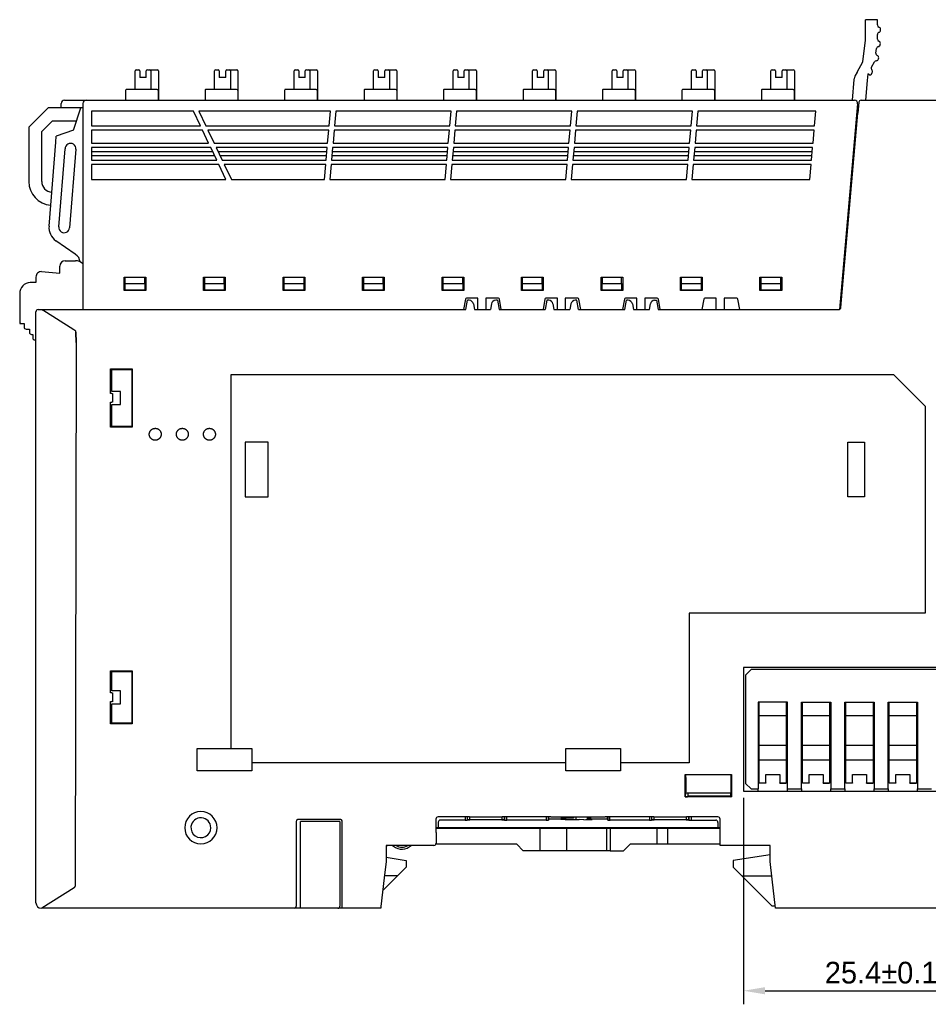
# Model space of a CAD drawing. Header units: millimetres. Extents: x 0 to 427, y 0 to 299.
# Tile 27 of 29: x 295 to 378, y 111 to 202. Entities that reach past the tile are written whole.
import ezdxf

# ---------------------------------------------------------------- set-up
doc = ezdxf.new("R2010")
doc.units = ezdxf.units.MM
doc.header["$LTSCALE"] = 23.1
doc.header["$MEASUREMENT"] = 0
doc.header["$PDSIZE"] = -5
doc.layers.add('IQC尺寸', color=3, linetype='Continuous', lineweight=18)
doc.layers.add('Layer0000', color=7, linetype='Continuous', lineweight=25)
doc.dimstyles.new('+-0.05', dxfattribs={"dimtxt": 2, "dimasz": 2, "dimexe": 1.25, "dimexo": 0.625, "dimtad": 1, "dimdsep": 46, "dimtxsty": 'Standard', "dimcen": 1.5, "dimdle": 4, "dimadec": 0, "dimazin": 0, "dimtol": 1, "dimtp": 0.05, "dimtm": 0.05, "dimtfac": 1, "dimtmove": 0, "dimatfit": 3, "dimfxl": 1, "dimtolj": 1, "dimarcsym": 0})

# ---------------------------------------------------------------- blocks, each defined once
blk = doc.blocks.new('*D31')
at = {"layer": 'Defpoints', "color": 0}
for p in [(361.361, 130.966), (386.761, 130.966), (386.761, 112.564)]:
    blk.add_point(p, dxfattribs=at)
at = {"layer": 'IQC尺寸', "color": 0, "lineweight": -2}
for p, q in [((361.361, 130.341), (361.361, 111.314)), ((386.761, 130.341), (386.761, 111.314)), ((363.361, 112.564), (384.761, 112.564))]:
    blk.add_line(p, q, dxfattribs=at)
at = {"layer": 'IQC尺寸', "color": 0}
for points in [[(363.361, 112.897), (363.361, 112.231), (361.361, 112.564)], [(384.761, 112.231), (384.761, 112.897), (386.761, 112.564)]]:
    blk.add_solid(points, dxfattribs=at)
at = {"layer": 'IQC尺寸', "color": 0, "insert": (374.061, 114.219), "char_height": 2, "attachment_point": 5}
blk.add_mtext('\\A1;25.4%%p0.1', dxfattribs=at)

msp = doc.modelspace()

# ---------------------------------------------------------------- linework, layer by layer
at = {"layer": 'Layer0000', "color": 7, "linetype": 'Continuous', "lineweight": 25}
for p, q in [((372.62, 201.588), (372.62, 202.088)), ((373.276, 202.088), (372.62, 202.088)), ((372.62, 200.188), (372.62, 201.588)), ((373.712, 202.088), (373.276, 202.088)), ((373.712, 201.604), (373.712, 202.088)), ((373.712, 201.604), (373.713, 201.588)), ((373.712, 200.288), (373.712, 200.729)), ((374.012, 201.117), (374.012, 201.217)), ((372.376, 198.203), (372.62, 200.188)), ((373.978, 199.786), (373.989, 199.885)), ((373.583, 199.001), (373.636, 199.436)), ((371.838, 197.237), (372.376, 198.203)), ((373.166, 197.704), (373.435, 198.2)), ((373.821, 198.48), (373.833, 198.58)), ((305.26, 195.666), (305.26, 197.366)), ((305.36, 197.466), (305.59, 197.466)), ((305.69, 197.366), (305.69, 196.766)), ((306.29, 196.766), (306.29, 197.366)), ((306.39, 197.466), (306.615, 197.466)), ((306.615, 197.466), (306.815, 197.466)), ((306.715, 197.366), (306.715, 195.666)), ((306.815, 197.466), (307.315, 197.466)), ((307.415, 197.366), (307.415, 194.666)), ((312.59, 195.666), (312.59, 197.366)), ((312.69, 197.466), (312.92, 197.466)), ((313.02, 197.366), (313.02, 196.766)), ((313.62, 196.766), (313.62, 197.366)), ((313.72, 197.466), (313.945, 197.466)), ((313.945, 197.466), (314.145, 197.466)), ((314.045, 197.366), (314.045, 195.666)), ((314.145, 197.466), (314.645, 197.466)), ((314.745, 197.366), (314.745, 194.666)), ((319.92, 195.666), (319.92, 197.366)), ((320.02, 197.466), (320.25, 197.466)), ((320.35, 197.366), (320.35, 196.766)), ((320.95, 196.766), (320.95, 197.366)), ((321.05, 197.466), (321.275, 197.466)), ((321.275, 197.466), (321.475, 197.466)), ((321.375, 197.366), (321.375, 195.666)), ((321.475, 197.466), (321.975, 197.466)), ((322.075, 197.366), (322.075, 194.666)), ((327.25, 195.666), (327.25, 197.366)), ((327.35, 197.466), (327.58, 197.466)), ((327.68, 197.366), (327.68, 196.766)), ((328.28, 196.766), (328.28, 197.366)), ((328.38, 197.466), (328.605, 197.466)), ((328.605, 197.466), (328.805, 197.466)), ((328.705, 197.366), (328.705, 195.666)), ((328.805, 197.466), (329.305, 197.466)), ((329.405, 197.366), (329.405, 194.666)), ((334.58, 195.666), (334.58, 197.366)), ((334.68, 197.466), (334.91, 197.466)), ((335.01, 197.366), (335.01, 196.766)), ((335.61, 196.766), (335.61, 197.366)), ((335.71, 197.466), (335.935, 197.466)), ((335.935, 197.466), (336.135, 197.466)), ((336.035, 197.366), (336.035, 195.666)), ((336.135, 197.466), (336.635, 197.466)), ((336.735, 197.366), (336.735, 194.666)), ((341.91, 195.666), (341.91, 197.366)), ((342.01, 197.466), (342.24, 197.466)), ((342.34, 197.366), (342.34, 196.766)), ((342.94, 196.766), (342.94, 197.366)), ((343.04, 197.466), (343.265, 197.466)), ((343.265, 197.466), (343.465, 197.466)), ((343.365, 197.366), (343.365, 195.666)), ((343.465, 197.466), (343.965, 197.466)), ((344.065, 197.366), (344.065, 194.666)), ((349.24, 195.666), (349.24, 197.366)), ((349.34, 197.466), (349.57, 197.466)), ((349.67, 197.366), (349.67, 196.766)), ((350.27, 196.766), (350.27, 197.366)), ((350.37, 197.466), (350.595, 197.466)), ((350.595, 197.466), (350.795, 197.466)), ((350.695, 197.366), (350.695, 195.666)), ((350.795, 197.466), (351.295, 197.466)), ((351.395, 197.366), (351.395, 194.666)), ((356.57, 195.666), (356.57, 197.366)), ((356.67, 197.466), (356.9, 197.466)), ((357, 197.366), (357, 196.766)), ((357.6, 196.766), (357.6, 197.366)), ((357.7, 197.466), (357.925, 197.466)), ((357.925, 197.466), (358.125, 197.466)), ((358.025, 197.366), (358.025, 195.666)), ((358.125, 197.466), (358.625, 197.466)), ((358.725, 197.366), (358.725, 194.666)), ((363.9, 195.666), (363.9, 197.366)), ((364, 197.466), (364.23, 197.466)), ((364.33, 197.366), (364.33, 196.766)), ((364.93, 196.766), (364.93, 197.366)), ((365.03, 197.466), (365.255, 197.466)), ((365.255, 197.466), (365.455, 197.466)), ((365.355, 197.366), (365.355, 195.666)), ((365.455, 197.466), (365.955, 197.466)), ((366.055, 197.366), (366.055, 194.666)), ((371.838, 197.237), (371.644, 196.888)), ((372.832, 197.088), (372.779, 196.488)), ((372.964, 197.017), (372.832, 197.088)), ((373.168, 197.077), (373.245, 197.22)), ((306.29, 196.766), (305.69, 196.766)), ((313.62, 196.766), (313.02, 196.766)), ((320.95, 196.766), (320.35, 196.766)), ((328.28, 196.766), (327.68, 196.766)), ((335.61, 196.766), (335.01, 196.766)), ((342.94, 196.766), (342.34, 196.766)), ((350.27, 196.766), (349.67, 196.766)), ((357.6, 196.766), (357, 196.766)), ((364.93, 196.766), (364.33, 196.766)), ((371.417, 194.666), (371.566, 196.588)), ((371.566, 196.588), (371.57, 196.643)), ((372.779, 196.488), (372.618, 194.666)), ((304.383, 195.566), (304.383, 194.666)), ((307.292, 195.666), (304.552, 195.666)), ((307.392, 195.566), (307.392, 194.666)), ((311.713, 195.566), (311.713, 194.666)), ((314.622, 195.666), (311.882, 195.666)), ((314.722, 195.566), (314.722, 194.666)), ((319.043, 195.566), (319.043, 194.666)), ((321.952, 195.666), (319.212, 195.666)), ((322.052, 195.566), (322.052, 194.666)), ((326.373, 195.566), (326.373, 194.666)), ((329.282, 195.666), (326.542, 195.666)), ((329.382, 195.566), (329.382, 194.666)), ((333.703, 195.566), (333.703, 194.666)), ((336.612, 195.666), (333.872, 195.666)), ((336.712, 195.566), (336.712, 194.666)), ((341.033, 195.566), (341.033, 194.666)), ((343.942, 195.666), (341.202, 195.666)), ((344.042, 195.566), (344.042, 194.666)), ((348.363, 195.566), (348.363, 194.666)), ((351.272, 195.666), (348.532, 195.666)), ((351.372, 195.566), (351.372, 194.666)), ((355.693, 195.566), (355.693, 194.666)), ((358.602, 195.666), (355.862, 195.666)), ((358.702, 195.566), (358.702, 194.666)), ((363.023, 195.566), (363.023, 194.666)), ((363.123, 195.664), (363.123, 195.619)), ((365.932, 195.666), (363.192, 195.666)), ((366.032, 195.566), (366.032, 194.666)), ((298.447, 193.974), (298.447, 194.366)), ((298.747, 194.666), (300.74, 194.666)), ((300.447, 194.366), (300.447, 175.366)), ((300.747, 194.666), (371.593, 194.666)), ((371.892, 194.34), (370.233, 175.384)), ((372.006, 194.484), (371.916, 193.458)), ((372.204, 194.666), (390.149, 194.666)), ((297.248, 193.974), (295.448, 192.174)), ((298.447, 193.974), (297.248, 193.974)), ((298.535, 193.974), (298.447, 193.974)), ((300.447, 193.974), (298.535, 193.974)), ((299.567, 191.907), (300.251, 193.974)), ((310.633, 193.666), (301.247, 193.666)), ((301.247, 193.666), (301.247, 192.291)), ((311.287, 192.291), (310.633, 193.666)), ((323.268, 193.666), (311.133, 193.666)), ((311.133, 193.666), (311.787, 192.291)), ((323.148, 192.291), (323.268, 193.666)), ((323.768, 193.666), (323.648, 192.291)), ((334.398, 193.666), (323.768, 193.666)), ((334.278, 192.291), (334.398, 193.666)), ((334.898, 193.666), (334.778, 192.291)), ((345.528, 193.666), (334.898, 193.666)), ((345.408, 192.291), (345.528, 193.666)), ((346.028, 193.666), (345.908, 192.291)), ((356.658, 193.666), (346.028, 193.666)), ((356.538, 192.291), (356.658, 193.666)), ((357.158, 193.666), (357.038, 192.291)), ((368.038, 193.666), (357.158, 193.666)), ((367.918, 192.291), (368.038, 193.666)), ((370.349, 175.547), (371.916, 193.458)), ((296.648, 191.774), (297.648, 192.774)), ((297.648, 192.774), (299.854, 192.774)), ((295.448, 192.174), (295.448, 187.174)), ((296.648, 187.174), (296.648, 191.774)), ((299.567, 191.907), (297.984, 191.341)), ((301.247, 192.291), (311.287, 192.291)), ((301.247, 191.891), (301.247, 190.716)), ((311.478, 191.891), (301.247, 191.891)), ((312.037, 190.716), (311.478, 191.891)), ((311.787, 192.291), (323.148, 192.291)), ((311.978, 191.891), (312.537, 190.716)), ((323.113, 191.891), (311.978, 191.891)), ((323.01, 190.716), (323.113, 191.891)), ((323.613, 191.891), (323.51, 190.716)), ((334.243, 191.891), (323.613, 191.891)), ((323.648, 192.291), (334.278, 192.291)), ((334.14, 190.716), (334.243, 191.891)), ((334.743, 191.891), (334.64, 190.716)), ((345.373, 191.891), (334.743, 191.891)), ((334.778, 192.291), (345.408, 192.291)), ((345.27, 190.716), (345.373, 191.891)), ((345.873, 191.891), (345.77, 190.716)), ((356.503, 191.891), (345.873, 191.891)), ((345.908, 192.291), (356.538, 192.291)), ((356.4, 190.716), (356.503, 191.891)), ((357.003, 191.891), (356.9, 190.716)), ((367.883, 191.891), (357.003, 191.891)), ((357.038, 192.291), (367.918, 192.291)), ((367.78, 190.716), (367.883, 191.891)), ((297.317, 183.062), (297.94, 190.794)), ((297.94, 190.794), (297.984, 191.341)), ((301.247, 190.716), (312.037, 190.716)), ((312.537, 190.716), (323.01, 190.716)), ((323.51, 190.716), (334.14, 190.716)), ((334.64, 190.716), (345.27, 190.716)), ((345.77, 190.716), (356.4, 190.716)), ((356.9, 190.716), (367.78, 190.716)), ((298.214, 182.99), (298.795, 190.183)), ((299.793, 190.143), (299.21, 182.909)), ((301.247, 190.316), (301.247, 189.141)), ((312.228, 190.316), (301.247, 190.316)), ((312.42, 189.912), (301.247, 189.912)), ((312.787, 189.141), (312.228, 190.316)), ((312.728, 190.316), (313.287, 189.141)), ((322.975, 190.316), (312.728, 190.316)), ((322.94, 189.912), (312.92, 189.912)), ((322.872, 189.141), (322.975, 190.316)), ((323.475, 190.316), (323.372, 189.141)), ((334.07, 189.912), (323.44, 189.912)), ((334.105, 190.316), (323.475, 190.316)), ((334.002, 189.141), (334.105, 190.316)), ((334.605, 190.316), (334.502, 189.141)), ((345.2, 189.912), (334.57, 189.912)), ((345.235, 190.316), (334.605, 190.316)), ((345.132, 189.141), (345.235, 190.316)), ((345.735, 190.316), (345.632, 189.141)), ((356.33, 189.912), (345.7, 189.912)), ((356.365, 190.316), (345.735, 190.316)), ((356.262, 189.141), (356.365, 190.316)), ((356.865, 190.316), (356.762, 189.141)), ((367.71, 189.912), (356.83, 189.912)), ((367.745, 190.316), (356.865, 190.316)), ((367.642, 189.141), (367.745, 190.316)), ((301.247, 189.566), (312.585, 189.566)), ((301.247, 189.141), (312.787, 189.141)), ((313.085, 189.566), (322.91, 189.566)), ((313.287, 189.141), (322.872, 189.141)), ((323.372, 189.141), (334.002, 189.141)), ((323.41, 189.566), (334.04, 189.566)), ((334.502, 189.141), (345.132, 189.141)), ((334.54, 189.566), (345.17, 189.566)), ((345.632, 189.141), (356.262, 189.141)), ((345.67, 189.566), (356.3, 189.566)), ((356.762, 189.141), (367.642, 189.141)), ((356.8, 189.566), (367.68, 189.566)), ((301.247, 188.741), (301.247, 187.366)), ((312.978, 188.741), (301.247, 188.741)), ((313.633, 187.366), (312.978, 188.741)), ((313.478, 188.741), (314.133, 187.366)), ((322.837, 188.741), (313.478, 188.741)), ((322.717, 187.366), (322.837, 188.741)), ((323.337, 188.741), (323.217, 187.366)), ((333.967, 188.741), (323.337, 188.741)), ((333.847, 187.366), (333.967, 188.741)), ((334.467, 188.741), (334.347, 187.366)), ((345.097, 188.741), (334.467, 188.741)), ((344.977, 187.366), (345.097, 188.741)), ((345.597, 188.741), (345.477, 187.366)), ((356.227, 188.741), (345.597, 188.741)), ((356.107, 187.366), (356.227, 188.741)), ((356.727, 188.741), (356.607, 187.366)), ((367.607, 188.741), (356.727, 188.741)), ((367.487, 187.366), (367.607, 188.741)), ((301.247, 187.366), (313.633, 187.366)), ((314.133, 187.366), (322.717, 187.366)), ((323.217, 187.366), (333.847, 187.366)), ((334.347, 187.366), (344.977, 187.366)), ((345.477, 187.366), (356.107, 187.366)), ((356.607, 187.366), (367.487, 187.366)), ((299.743, 180.466), (297.955, 181.71)), ((298.811, 179.866), (299.749, 179.866)), ((299.77, 180.447), (299.743, 180.466)), ((296.611, 178.866), (298.311, 178.717)), ((298.311, 178.717), (298.311, 179.366)), ((296.111, 178.366), (296.111, 177.866)), ((304.247, 177.116), (304.247, 178.366)), ((304.247, 178.366), (306.247, 178.366)), ((304.347, 177.766), (304.347, 178.366)), ((306.147, 177.766), (306.147, 178.366)), ((306.247, 178.366), (306.247, 177.116)), ((311.577, 177.116), (311.577, 178.366)), ((311.577, 178.366), (313.577, 178.366)), ((311.677, 177.766), (311.677, 178.366)), ((313.477, 177.766), (313.477, 178.366)), ((313.577, 178.366), (313.577, 177.116)), ((318.907, 177.116), (318.907, 178.366)), ((318.907, 178.366), (320.907, 178.366)), ((319.007, 177.766), (319.007, 178.366)), ((320.807, 178.366), (320.807, 177.766)), ((320.907, 178.366), (320.907, 177.116)), ((326.237, 177.116), (326.237, 178.366)), ((326.237, 178.366), (328.237, 178.366)), ((326.337, 177.766), (326.337, 178.366)), ((328.137, 177.766), (328.137, 178.366)), ((328.237, 178.366), (328.237, 177.116)), ((333.567, 177.116), (333.567, 178.366)), ((333.567, 178.366), (335.567, 178.366)), ((333.667, 177.766), (333.667, 178.366)), ((335.467, 177.766), (335.467, 178.366)), ((335.567, 178.366), (335.567, 177.116)), ((340.897, 177.116), (340.897, 178.366)), ((340.897, 178.366), (342.897, 178.366)), ((340.997, 177.766), (340.997, 178.366)), ((342.797, 177.766), (342.797, 178.366)), ((342.897, 178.366), (342.897, 177.116)), ((348.227, 177.116), (348.227, 178.366)), ((348.227, 178.366), (350.227, 178.366)), ((348.327, 178.366), (348.327, 177.766)), ((350.127, 177.766), (350.127, 178.366)), ((350.227, 178.366), (350.227, 177.116)), ((355.557, 177.116), (355.557, 178.366)), ((355.557, 178.366), (357.557, 178.366)), ((355.657, 177.766), (355.657, 178.366)), ((357.457, 178.366), (357.457, 177.766)), ((357.557, 178.366), (357.557, 177.116)), ((362.887, 177.116), (362.887, 178.366)), ((362.887, 178.366), (364.887, 178.366)), ((362.987, 177.766), (362.987, 178.366)), ((364.787, 178.366), (364.787, 177.766)), ((364.887, 178.366), (364.887, 177.116)), ((296.111, 177.866), (295.576, 177.847)), ((306.247, 177.116), (304.247, 177.116)), ((304.347, 177.166), (304.347, 177.766)), ((304.347, 177.766), (306.147, 177.766)), ((306.147, 177.166), (304.347, 177.166)), ((306.147, 177.766), (306.147, 177.166)), ((313.577, 177.116), (311.577, 177.116)), ((311.677, 177.166), (311.677, 177.766)), ((311.677, 177.766), (313.477, 177.766)), ((313.477, 177.166), (311.677, 177.166)), ((313.477, 177.766), (313.477, 177.166)), ((320.907, 177.116), (318.907, 177.116)), ((319.007, 177.166), (319.007, 177.766)), ((319.007, 177.766), (320.807, 177.766)), ((320.807, 177.166), (319.007, 177.166)), ((320.807, 177.766), (320.807, 177.166)), ((328.237, 177.116), (326.237, 177.116)), ((326.337, 177.166), (326.337, 177.766)), ((326.337, 177.766), (328.137, 177.766)), ((328.137, 177.166), (326.337, 177.166)), ((328.137, 177.766), (328.137, 177.166)), ((335.567, 177.116), (333.567, 177.116)), ((333.667, 177.166), (333.667, 177.766)), ((333.667, 177.766), (335.467, 177.766)), ((335.467, 177.166), (333.667, 177.166)), ((335.467, 177.766), (335.467, 177.166)), ((342.897, 177.116), (340.897, 177.116)), ((340.997, 177.166), (340.997, 177.766)), ((340.997, 177.766), (342.797, 177.766)), ((342.797, 177.166), (340.997, 177.166)), ((342.797, 177.766), (342.797, 177.166)), ((350.227, 177.116), (348.227, 177.116)), ((348.327, 177.766), (350.127, 177.766)), ((348.327, 177.166), (348.327, 177.766)), ((350.127, 177.166), (348.327, 177.166)), ((350.127, 177.766), (350.127, 177.166)), ((357.557, 177.116), (355.557, 177.116)), ((355.657, 177.166), (355.657, 177.766)), ((355.657, 177.766), (357.457, 177.766)), ((357.457, 177.166), (355.657, 177.166)), ((357.457, 177.766), (357.457, 177.166)), ((364.887, 177.116), (362.887, 177.116)), ((362.987, 177.166), (362.987, 177.766)), ((362.987, 177.766), (364.787, 177.766)), ((364.787, 177.166), (362.987, 177.166)), ((364.787, 177.766), (364.787, 177.166)), ((294.611, 176.847), (294.611, 174.266)), ((335.72, 176.334), (335.548, 175.366)), ((335.754, 175.366), (335.905, 176.216)), ((336.867, 176.416), (335.819, 176.416)), ((336.068, 176.216), (335.905, 176.216)), ((336.867, 175.366), (336.867, 176.416)), ((337.597, 176.416), (337.597, 175.366)), ((338.756, 176.416), (337.597, 176.416)), ((338.675, 176.216), (338.512, 176.216)), ((338.675, 176.216), (338.826, 175.366)), ((339.026, 175.366), (338.854, 176.334)), ((343.05, 176.334), (342.878, 175.366)), ((343.235, 176.216), (343.084, 175.366)), ((344.197, 176.416), (343.149, 176.416)), ((343.398, 176.216), (343.235, 176.216)), ((344.197, 175.366), (344.197, 176.416)), ((344.927, 176.416), (344.927, 175.366)), ((346.086, 176.416), (344.927, 176.416)), ((346.005, 176.216), (345.842, 176.216)), ((346.156, 175.366), (346.005, 176.216)), ((346.356, 175.366), (346.184, 176.334)), ((350.38, 176.334), (350.208, 175.366)), ((350.414, 175.366), (350.565, 176.216)), ((351.527, 176.416), (350.479, 176.416)), ((350.728, 176.216), (350.565, 176.216)), ((351.527, 175.366), (351.527, 176.416)), ((352.257, 176.416), (352.257, 175.366)), ((353.416, 176.416), (352.257, 176.416)), ((353.172, 176.216), (353.335, 176.216)), ((353.335, 176.216), (353.486, 175.366)), ((353.686, 175.366), (353.514, 176.334)), ((357.71, 176.334), (357.538, 175.366)), ((358.857, 176.416), (357.809, 176.416)), ((358.857, 175.366), (358.857, 176.416)), ((359.587, 176.416), (359.587, 175.366)), ((360.746, 176.416), (359.587, 176.416)), ((361.016, 175.366), (360.844, 176.334)), ((296.311, 175.366), (296.611, 175.366)), ((296.611, 175.366), (296.661, 175.366)), ((296.661, 175.366), (335.754, 175.366)), ((296.661, 175.366), (296.745, 175.312)), ((299.59, 173.506), (296.745, 175.312)), ((336.462, 175.886), (336.555, 175.366)), ((336.555, 175.366), (338.026, 175.366)), ((338.118, 175.886), (338.026, 175.366)), ((338.826, 175.366), (343.084, 175.366)), ((343.792, 175.886), (343.885, 175.366)), ((343.885, 175.366), (345.356, 175.366)), ((345.448, 175.886), (345.356, 175.366)), ((346.156, 175.366), (350.414, 175.366)), ((351.122, 175.886), (351.215, 175.366)), ((351.215, 175.366), (352.686, 175.366)), ((352.686, 175.366), (352.778, 175.886)), ((353.486, 175.366), (370.151, 175.366)), ((296.111, 120.666), (296.111, 175.166)), ((294.611, 174.266), (294.611, 174.065)), ((294.611, 174.065), (294.811, 174.065)), ((294.811, 174.066), (295.011, 174.066)), ((295.011, 174.066), (295.011, 173.766)), ((295.211, 173.566), (295.511, 173.566)), ((295.511, 173.566), (295.511, 173.266)), ((299.793, 173.377), (299.59, 173.506)), ((295.711, 173.066), (295.811, 173.066)), ((295.811, 173.066), (295.811, 172.766)), ((296.011, 172.566), (296.111, 172.566)), ((299.794, 173.286), (299.793, 173.377)), ((299.793, 173.286), (299.794, 173.27)), ((299.794, 173.27), (299.811, 172.327)), ((299.811, 172.327), (299.794, 173.27)), ((299.811, 172.327), (299.724, 122.22)), ((302.977, 169.897), (304.995, 169.897)), ((302.977, 167.616), (302.977, 169.897)), ((303.111, 167.815), (303.111, 169.809)), ((304.983, 169.809), (303.111, 169.809)), ((304.995, 169.897), (304.983, 169.809)), ((304.983, 164.622), (304.983, 169.809)), ((304.995, 169.897), (304.995, 164.534)), ((314.111, 134.883), (314.111, 169.366)), ((314.111, 169.366), (375.211, 169.366)), ((375.211, 169.366), (378.111, 166.466)), ((303.111, 167.616), (302.977, 167.616)), ((303.911, 167.815), (303.111, 167.815)), ((303.111, 167.616), (303.162, 167.615)), ((303.162, 167.615), (303.162, 166.815)), ((303.911, 166.615), (303.911, 167.815)), ((302.977, 164.534), (302.977, 166.816)), ((302.977, 166.816), (303.111, 166.816)), ((303.162, 166.815), (303.111, 166.816)), ((303.111, 164.622), (303.111, 166.615)), ((303.111, 166.615), (303.911, 166.615)), ((378.111, 166.466), (378.111, 147.366)), ((304.995, 164.534), (302.977, 164.534)), ((303.111, 164.622), (304.983, 164.622)), ((304.983, 164.622), (304.995, 164.534)), ((317.529, 163.134), (315.393, 163.134)), ((315.393, 163.134), (315.393, 158.097)), ((317.529, 158.097), (317.529, 163.134)), ((370.974, 158.097), (370.974, 163.134)), ((370.974, 163.134), (372.511, 163.134)), ((372.511, 163.134), (372.511, 158.097)), ((315.393, 158.097), (317.529, 158.097)), ((372.511, 158.097), (370.974, 158.097)), ((378.111, 147.366), (356.361, 147.366)), ((356.361, 147.366), (356.361, 133.566)), ((302.977, 142.047), (304.995, 142.047)), ((302.977, 140.016), (302.977, 142.047)), ((304.983, 141.959), (303.05, 141.959)), ((303.111, 140.215), (303.111, 141.815)), ((304.983, 141.959), (304.995, 142.047)), ((304.983, 137.272), (304.983, 141.959)), ((304.995, 142.047), (304.995, 137.184)), ((386.761, 142.366), (361.361, 142.366)), ((361.361, 142.366), (361.361, 130.966)), ((362.061, 142.166), (361.561, 141.666)), ((361.561, 141.666), (361.561, 131.666)), ((386.061, 142.166), (362.061, 142.166)), ((303.111, 140.016), (302.977, 140.016)), ((303.911, 140.215), (303.111, 140.215)), ((303.111, 140.016), (303.162, 140.015)), ((303.162, 140.015), (303.162, 139.215)), ((303.911, 139.015), (303.911, 140.215)), ((302.977, 137.184), (302.977, 139.216)), ((302.977, 139.216), (303.111, 139.216)), ((303.162, 139.215), (303.111, 139.216)), ((303.111, 137.272), (303.111, 139.015)), ((303.111, 139.015), (303.911, 139.015)), ((362.711, 139.166), (362.711, 131.166)), ((365.411, 139.166), (362.711, 139.166)), ((362.811, 137.924), (362.811, 139.166)), ((365.311, 139.166), (365.311, 137.924)), ((365.411, 131.166), (365.411, 139.166)), ((366.711, 131.166), (366.711, 139.166)), ((366.711, 139.166), (369.411, 139.166)), ((366.811, 137.924), (366.811, 139.166)), ((369.311, 139.166), (369.311, 137.924)), ((369.411, 139.166), (369.411, 131.166)), ((370.711, 131.166), (370.711, 139.166)), ((370.711, 139.166), (373.411, 139.166)), ((370.811, 137.924), (370.811, 139.166)), ((373.311, 139.166), (373.311, 137.924)), ((373.411, 139.166), (373.411, 131.166)), ((374.711, 131.166), (374.711, 139.166)), ((374.711, 139.166), (377.411, 139.166)), ((374.811, 137.924), (374.811, 139.166)), ((377.311, 139.166), (377.311, 137.924)), ((377.411, 139.166), (377.411, 131.166)), ((304.995, 137.184), (302.977, 137.184)), ((303.111, 137.272), (304.983, 137.272)), ((304.995, 137.184), (304.983, 137.272)), ((362.711, 137.165), (362.811, 137.165)), ((362.811, 137.15), (362.711, 137.15)), ((362.811, 135.218), (362.811, 137.924)), ((365.311, 137.924), (362.811, 137.924)), ((365.311, 137.924), (365.311, 135.218)), ((365.411, 137.165), (365.311, 137.165)), ((365.311, 137.15), (365.411, 137.15)), ((366.711, 137.165), (366.811, 137.165)), ((366.811, 137.15), (366.711, 137.15)), ((366.811, 135.218), (366.811, 137.924)), ((369.311, 137.924), (366.811, 137.924)), ((369.311, 137.924), (369.311, 135.218)), ((369.411, 137.165), (369.311, 137.165)), ((369.311, 137.15), (369.411, 137.15)), ((370.711, 137.165), (370.811, 137.165)), ((370.811, 137.15), (370.711, 137.15)), ((370.811, 135.218), (370.811, 137.924)), ((373.311, 137.924), (370.811, 137.924)), ((373.311, 137.924), (373.311, 135.218)), ((373.411, 137.165), (373.311, 137.165)), ((373.311, 137.15), (373.411, 137.15)), ((374.711, 137.165), (374.811, 137.165)), ((374.811, 137.15), (374.711, 137.15)), ((374.811, 135.218), (374.811, 137.924)), ((377.311, 137.924), (374.811, 137.924)), ((377.311, 137.924), (377.311, 135.218)), ((377.411, 137.165), (377.311, 137.165)), ((377.311, 137.15), (377.411, 137.15)), ((310.994, 132.849), (310.994, 134.883)), ((310.994, 134.883), (314.076, 134.883)), ((314.076, 134.883), (314.111, 134.883)), ((314.111, 134.883), (316.028, 134.883)), ((316.028, 134.883), (316.028, 133.566)), ((344.993, 133.566), (344.993, 134.884)), ((344.993, 134.884), (350.029, 134.884)), ((350.029, 134.884), (350.029, 133.566)), ((362.811, 134.65), (362.811, 135.218)), ((362.811, 135.218), (365.311, 135.218)), ((362.811, 133.861), (362.811, 134.65)), ((365.311, 135.218), (365.311, 133.861)), ((366.811, 134.65), (366.811, 135.218)), ((366.811, 135.218), (369.311, 135.218)), ((366.811, 133.861), (366.811, 134.65)), ((369.311, 135.218), (369.311, 133.861)), ((370.811, 134.65), (370.811, 135.218)), ((370.811, 135.218), (373.311, 135.218)), ((370.811, 133.861), (370.811, 134.65)), ((373.311, 135.218), (373.311, 133.861)), ((374.811, 134.65), (374.811, 135.218)), ((374.811, 135.218), (377.311, 135.218)), ((374.811, 133.861), (374.811, 134.65)), ((377.311, 135.218), (377.311, 133.861)), ((344.993, 133.566), (316.028, 133.566)), ((316.028, 133.566), (316.028, 133.53)), ((316.028, 133.53), (316.028, 132.849)), ((344.993, 133.53), (344.993, 133.566)), ((344.993, 132.847), (344.993, 133.53)), ((350.029, 133.566), (350.029, 133.53)), ((356.361, 133.566), (350.029, 133.566)), ((350.029, 133.53), (350.029, 132.847)), ((362.811, 133.465), (362.711, 133.465)), ((362.811, 131.744), (362.811, 133.861)), ((362.811, 133.861), (365.311, 133.861)), ((365.311, 133.861), (365.311, 131.744)), ((365.311, 133.465), (365.411, 133.465)), ((366.811, 133.465), (366.711, 133.465)), ((366.811, 131.744), (366.811, 133.861)), ((366.811, 133.861), (369.311, 133.861)), ((369.311, 133.861), (369.311, 131.744)), ((369.311, 133.465), (369.411, 133.465)), ((370.811, 133.465), (370.711, 133.465)), ((370.811, 131.744), (370.811, 133.861)), ((370.811, 133.861), (373.311, 133.861)), ((373.311, 133.861), (373.311, 131.744)), ((373.311, 133.465), (373.411, 133.465)), ((374.811, 133.465), (374.711, 133.465)), ((374.811, 131.744), (374.811, 133.861)), ((374.811, 133.861), (377.311, 133.861)), ((377.311, 133.861), (377.311, 131.744)), ((377.311, 133.465), (377.411, 133.465)), ((316.028, 132.849), (310.994, 132.849)), ((350.029, 132.847), (344.993, 132.847)), ((362.811, 133.165), (362.711, 133.165)), ((362.811, 132.989), (362.711, 132.989)), ((365.311, 132.989), (365.411, 132.989)), ((366.811, 132.989), (366.711, 132.989)), ((369.311, 132.989), (369.411, 132.989)), ((370.811, 132.989), (370.711, 132.989)), ((373.311, 132.989), (373.411, 132.989)), ((374.811, 132.989), (374.711, 132.989)), ((377.311, 132.989), (377.411, 132.989)), ((355.977, 130.431), (355.977, 132.5)), ((355.977, 132.5), (360.26, 132.5)), ((355.998, 132.479), (355.977, 132.5)), ((360.239, 132.479), (355.998, 132.479)), ((355.998, 132.479), (355.998, 132.453)), ((355.998, 132.453), (356.049, 132.422)), ((356.051, 132.222), (356.051, 130.901)), ((360.239, 132.479), (360.26, 132.5)), ((360.239, 130.481), (360.239, 132.479)), ((360.26, 132.5), (360.26, 130.431)), ((361.561, 131.666), (362.061, 131.166)), ((362.711, 132.289), (362.811, 132.289)), ((362.811, 131.689), (362.811, 131.744)), ((362.811, 131.744), (363.411, 131.744)), ((363.411, 131.689), (362.811, 131.689)), ((363.411, 131.744), (363.411, 132.502)), ((363.411, 132.502), (364.711, 132.502)), ((363.411, 131.744), (363.411, 131.689)), ((364.711, 132.502), (364.711, 131.744)), ((364.711, 131.744), (365.311, 131.744)), ((364.711, 131.689), (364.711, 131.744)), ((364.711, 131.689), (365.311, 131.689)), ((365.411, 132.289), (365.311, 132.289)), ((365.411, 132.165), (365.311, 132.165)), ((365.311, 131.744), (365.311, 131.689)), ((366.711, 132.289), (366.811, 132.289)), ((366.811, 132.165), (366.711, 132.165)), ((366.811, 131.689), (366.811, 131.744)), ((366.811, 131.744), (367.411, 131.744)), ((367.411, 131.689), (366.811, 131.689)), ((367.411, 131.744), (367.411, 132.502)), ((367.411, 132.502), (368.711, 132.502)), ((367.411, 131.744), (367.411, 131.689)), ((368.711, 132.502), (368.711, 131.744)), ((368.711, 131.744), (369.311, 131.744)), ((368.711, 131.689), (368.711, 131.744)), ((368.711, 131.689), (369.311, 131.689)), ((369.411, 132.289), (369.311, 132.289)), ((369.411, 132.165), (369.311, 132.165)), ((369.311, 131.744), (369.311, 131.689)), ((370.711, 132.289), (370.811, 132.289)), ((370.811, 132.165), (370.711, 132.165)), ((370.811, 131.689), (370.811, 131.744)), ((370.811, 131.744), (371.411, 131.744)), ((371.411, 131.689), (370.811, 131.689)), ((371.411, 131.744), (371.411, 132.502)), ((371.411, 132.502), (372.711, 132.502)), ((371.411, 131.744), (371.411, 131.689)), ((372.711, 132.502), (372.711, 131.744)), ((372.711, 131.744), (373.311, 131.744)), ((372.711, 131.689), (372.711, 131.744)), ((372.711, 131.689), (373.311, 131.689)), ((373.411, 132.289), (373.311, 132.289)), ((373.411, 132.165), (373.311, 132.165)), ((373.311, 131.744), (373.311, 131.689)), ((374.711, 132.289), (374.811, 132.289)), ((374.811, 132.165), (374.711, 132.165)), ((374.811, 131.689), (374.811, 131.744)), ((374.811, 131.744), (375.411, 131.744)), ((375.411, 131.689), (374.811, 131.689)), ((375.411, 131.744), (375.411, 132.502)), ((375.411, 132.502), (376.711, 132.502)), ((375.411, 131.744), (375.411, 131.689)), ((376.711, 132.502), (376.711, 131.744)), ((376.711, 131.744), (377.311, 131.744)), ((376.711, 131.689), (376.711, 131.744)), ((376.711, 131.689), (377.311, 131.689)), ((377.411, 132.289), (377.311, 132.289)), ((377.411, 132.165), (377.311, 132.165)), ((377.311, 131.744), (377.311, 131.689)), ((360.239, 130.765), (356.05, 130.765)), ((356.255, 130.516), (356.255, 130.765)), ((360.175, 130.765), (360.175, 130.516)), ((361.361, 130.966), (386.761, 130.966)), ((362.061, 131.166), (362.711, 131.166)), ((362.711, 130.966), (362.711, 131.166)), ((365.411, 130.966), (365.411, 131.166)), ((365.411, 131.166), (366.711, 131.166)), ((366.711, 131.166), (366.711, 130.966)), ((369.411, 131.166), (370.711, 131.166)), ((369.411, 130.966), (369.411, 131.166)), ((370.711, 131.166), (370.711, 130.966)), ((373.411, 131.166), (374.711, 131.166)), ((373.411, 130.966), (373.411, 131.166)), ((374.711, 131.166), (374.711, 130.966)), ((377.411, 131.166), (378.711, 131.166)), ((377.411, 130.966), (377.411, 131.166)), ((355.989, 130.444), (355.977, 130.431)), ((360.26, 130.431), (355.977, 130.431)), ((356.049, 130.701), (355.989, 130.666)), ((355.989, 130.666), (355.989, 130.444)), ((355.989, 130.444), (356.211, 130.444)), ((356.211, 130.444), (356.255, 130.516)), ((360.175, 130.516), (356.255, 130.516)), ((360.175, 130.516), (360.211, 130.457)), ((360.211, 130.457), (360.235, 130.457)), ((360.235, 130.478), (360.239, 130.481)), ((360.235, 130.457), (360.235, 130.478)), ((360.26, 130.431), (360.235, 130.457)), ((320.111, 128.166), (320.111, 120.366)), ((324.161, 128.366), (320.311, 128.366)), ((320.52, 120.166), (320.52, 128.155)), ((324.15, 128.155), (320.52, 128.155)), ((324.15, 128.155), (324.15, 120.366)), ((324.361, 127.366), (324.361, 128.166)), ((333.002, 128.388), (333.002, 127.366)), ((336.111, 128.586), (333.201, 128.586)), ((333.211, 128.099), (333.211, 128.087)), ((333.211, 128.087), (333.211, 127.624)), ((335.691, 128.299), (333.411, 128.299)), ((335.691, 128.586), (335.691, 128.299)), ((335.891, 128.586), (335.891, 128.301)), ((335.891, 128.301), (335.896, 128.307)), ((335.911, 128.325), (335.896, 128.307)), ((335.896, 128.307), (335.911, 128.307)), ((335.911, 128.325), (335.911, 128.586)), ((335.911, 128.307), (335.911, 128.325)), ((335.911, 128.325), (336.132, 128.325)), ((339.311, 128.307), (335.911, 128.307)), ((336.132, 128.565), (336.111, 128.586)), ((336.132, 128.307), (336.132, 128.565)), ((339.09, 128.565), (336.132, 128.565)), ((339.111, 128.586), (339.09, 128.565)), ((339.09, 128.565), (339.09, 128.307)), ((339.09, 128.325), (339.311, 128.325)), ((343.611, 128.586), (339.111, 128.586)), ((339.311, 128.325), (339.311, 128.586)), ((339.311, 128.325), (339.326, 128.307)), ((339.311, 128.325), (339.311, 128.307)), ((339.326, 128.307), (339.311, 128.307)), ((339.331, 128.301), (339.326, 128.307)), ((339.331, 128.586), (339.331, 128.301)), ((339.531, 128.299), (339.531, 128.586)), ((343.169, 128.299), (339.531, 128.299)), ((343.169, 128.586), (343.169, 128.299)), ((343.369, 128.301), (343.369, 128.586)), ((343.411, 128.385), (343.369, 128.301)), ((343.411, 128.385), (343.411, 128.586)), ((344.946, 128.385), (343.411, 128.385)), ((343.617, 128.565), (343.611, 128.586)), ((348.605, 128.565), (343.617, 128.565)), ((344.908, 128.354), (344.507, 128.358)), ((344.593, 128.465), (344.593, 128.565)), ((345.3, 128.465), (344.593, 128.465)), ((344.936, 128.349), (344.937, 128.354)), ((344.946, 128.465), (344.946, 128.348)), ((345.3, 128.565), (345.3, 128.465)), ((345.688, 128.465), (345.3, 128.465)), ((345.688, 128.565), (345.688, 128.465)), ((345.946, 128.34), (345.946, 128.565)), ((346.632, 128.336), (346.202, 128.341)), ((346.946, 128.565), (346.946, 128.338)), ((346.946, 128.465), (347.3, 128.465)), ((348.811, 128.385), (346.946, 128.385)), ((346.946, 128.355), (346.98, 128.354)), ((346.98, 128.349), (347.41, 128.344)), ((346.981, 128.338), (346.98, 128.349)), ((347.3, 128.465), (347.3, 128.565)), ((348.611, 128.586), (348.605, 128.565)), ((353.111, 128.586), (348.611, 128.586)), ((348.811, 128.385), (348.811, 128.586)), ((348.853, 128.301), (348.811, 128.385)), ((348.853, 128.586), (348.853, 128.301)), ((349.053, 128.299), (349.053, 128.586)), ((352.691, 128.299), (349.053, 128.299)), ((352.691, 128.586), (352.691, 128.299)), ((352.891, 128.586), (352.891, 128.301)), ((352.891, 128.301), (352.896, 128.307)), ((352.911, 128.325), (352.896, 128.307)), ((352.896, 128.307), (352.911, 128.307)), ((352.911, 128.325), (352.911, 128.586)), ((352.911, 128.307), (352.911, 128.325)), ((352.911, 128.325), (353.132, 128.325)), ((356.311, 128.307), (352.911, 128.307)), ((353.132, 128.565), (353.111, 128.586)), ((353.132, 128.307), (353.132, 128.565)), ((356.092, 128.565), (353.132, 128.565)), ((356.11, 128.583), (356.092, 128.565)), ((356.092, 128.565), (356.092, 128.307)), ((356.092, 128.325), (356.311, 128.325)), ((359.012, 128.583), (356.11, 128.583)), ((356.311, 128.325), (356.311, 128.583)), ((356.311, 128.325), (356.326, 128.307)), ((356.311, 128.325), (356.311, 128.307)), ((356.326, 128.307), (356.311, 128.307)), ((356.331, 128.301), (356.326, 128.307)), ((356.331, 128.583), (356.331, 128.301)), ((356.531, 128.583), (356.531, 128.299)), ((356.531, 128.299), (358.811, 128.299)), ((359.011, 128.087), (359.011, 128.099)), ((359.011, 128.087), (359.011, 127.624)), ((359.211, 125.966), (359.211, 128.384)), ((324.361, 120.166), (324.361, 127.366)), ((333.002, 127.617), (333.211, 127.617)), ((333.002, 127.566), (359.211, 127.566)), ((333.002, 127.366), (333.007, 127.366)), ((333.011, 127.166), (333.011, 126.165)), ((333.211, 127.624), (333.211, 127.618)), ((333.211, 127.617), (359.011, 127.617)), ((342.601, 125.465), (342.601, 127.566)), ((345.031, 127.566), (345.031, 125.466)), ((348.771, 125.465), (348.771, 127.566)), ((349.056, 127.566), (349.056, 125.465)), ((353.399, 126.065), (353.399, 127.566)), ((354.399, 126.065), (354.399, 127.566)), ((359.011, 127.618), (359.011, 127.624)), ((359.011, 127.618), (359.211, 127.618)), ((359.011, 127.617), (359.211, 127.617)), ((332.811, 125.966), (328.411, 125.966)), ((328.411, 125.966), (328.411, 124.466)), ((328.996, 125.966), (329.089, 125.887)), ((340.449, 126.065), (332.984, 126.065)), ((341.049, 125.465), (340.449, 126.065)), ((342.601, 125.465), (341.049, 125.465)), ((345.031, 125.466), (342.601, 125.465)), ((349.056, 125.465), (348.771, 125.465)), ((349.056, 125.465), (350.299, 125.465)), ((350.299, 125.465), (350.899, 126.065)), ((353.399, 126.065), (350.899, 126.065)), ((354.399, 126.065), (353.399, 126.065)), ((359.211, 126.065), (354.399, 126.065)), ((363.811, 125.966), (359.211, 125.966)), ((363.811, 124.466), (363.811, 125.966)), ((328.411, 124.466), (328.237, 122.966)), ((328.411, 124.89), (330.249, 124.565)), ((330.249, 124.565), (330.249, 123.965)), ((363.811, 125.104), (360.399, 124.565)), ((360.399, 124.565), (360.399, 123.965)), ((363.997, 122.866), (363.811, 124.466)), ((330.249, 123.965), (329.449, 123.165)), ((361.199, 123.165), (360.399, 123.965)), ((328.237, 122.966), (327.931, 120.341)), ((329.449, 123.165), (328.103, 121.82)), ((329.449, 123.165), (328.26, 123.165)), ((361.199, 123.165), (363.999, 120.365)), ((361.199, 123.165), (363.962, 123.165)), ((364.311, 120.166), (363.997, 122.866)), ((299.631, 122.051), (296.661, 120.166)), ((296.661, 120.166), (296.611, 120.166)), ((302.077, 120.166), (296.661, 120.166)), ((319.911, 120.166), (302.077, 120.166)), ((319.093, 120.166), (319.085, 120.165)), ((320.015, 120.166), (319.911, 120.166)), ((320.515, 120.166), (320.015, 120.166)), ((320.52, 120.166), (320.515, 120.166)), ((323.95, 120.166), (320.52, 120.166)), ((323.95, 120.166), (323.961, 120.166)), ((324.361, 120.165), (323.961, 120.165)), ((324.373, 120.166), (324.361, 120.166)), ((327.713, 120.166), (324.373, 120.166)), ((327.734, 120.166), (327.713, 120.166)), ((327.911, 120.166), (327.734, 120.166)), ((327.931, 120.341), (327.911, 120.166)), ((364.288, 120.365), (363.999, 120.365)), ((364.327, 120.166), (364.311, 120.166)), ((394.56, 120.166), (364.327, 120.166)), ((364.49, 120.166), (364.489, 120.165))]:
    msp.add_line(p, q, dxfattribs=at)
for centre, radius, start, end in [((373.912, 201.604), 0.2, 184.45721, 255.52249), ((373.912, 200.729), 0.2, 104.47751, 180), ((373.812, 201.217), 0.2, 0, 75.52249), ((373.812, 201.117), 0.2, 284.47751, 360), ((373.912, 200.288), 0.2, 180, 252.24928), ((373.779, 199.808), 0.2, 277.92583, 353.86405), ((373.79, 199.907), 0.2, 353.86405, 72.24928), ((373.781, 198.976), 0.2, 173, 248.52249), ((373.835, 199.412), 0.2, 97.92583, 173), ((373.611, 198.105), 0.2, 88.30482, 151.55226), ((373.623, 198.505), 0.2, 268.30482, 353), ((373.635, 198.604), 0.2, 353, 68.52249), ((305.36, 197.366), 0.1, 90, 180), ((305.59, 197.366), 0.1, 0, 90), ((306.39, 197.366), 0.1, 90, 180), ((306.615, 197.366), 0.1, 0, 90), ((307.315, 197.366), 0.1, 0, 90), ((312.69, 197.366), 0.1, 90, 180), ((312.92, 197.366), 0.1, 0, 90), ((313.72, 197.366), 0.1, 90, 180), ((313.945, 197.366), 0.1, 0, 90), ((314.645, 197.366), 0.1, 0, 90), ((320.02, 197.366), 0.1, 90, 180), ((320.25, 197.366), 0.1, 0, 90), ((321.05, 197.366), 0.1, 90, 180), ((321.275, 197.366), 0.1, 0, 90), ((321.975, 197.366), 0.1, 0, 90), ((327.35, 197.366), 0.1, 90, 180), ((327.58, 197.366), 0.1, 0, 90), ((328.38, 197.366), 0.1, 90, 180), ((328.605, 197.366), 0.1, 0, 90), ((329.305, 197.366), 0.1, 0, 90), ((334.68, 197.366), 0.1, 90, 180), ((334.91, 197.366), 0.1, 0, 90), ((335.71, 197.366), 0.1, 90, 180), ((335.935, 197.366), 0.1, 0, 90), ((336.635, 197.366), 0.1, 0, 90), ((342.01, 197.366), 0.1, 90, 180), ((342.24, 197.366), 0.1, 0, 90), ((343.04, 197.366), 0.1, 90, 180), ((343.265, 197.366), 0.1, 0, 90), ((343.965, 197.366), 0.1, 0, 90), ((349.34, 197.366), 0.1, 90, 180), ((349.57, 197.366), 0.1, 0, 90), ((350.37, 197.366), 0.1, 90, 180), ((350.595, 197.366), 0.1, 0, 90), ((351.295, 197.366), 0.1, 0, 90), ((356.67, 197.366), 0.1, 90, 180), ((356.9, 197.366), 0.1, 0, 90), ((357.7, 197.366), 0.1, 90, 180), ((357.925, 197.366), 0.1, 0, 90), ((358.625, 197.366), 0.1, 0, 90), ((364, 197.366), 0.1, 90, 180), ((364.23, 197.366), 0.1, 0, 90), ((365.03, 197.366), 0.1, 90, 180), ((365.255, 197.366), 0.1, 0, 90), ((365.955, 197.366), 0.1, 0, 90), ((373.036, 197.149), 0.15, 241.55226, 265.98118), ((373.036, 197.149), 0.15, 265.98118, 331.55226), ((373.342, 197.609), 0.2, 151.55226, 227.07475), ((373.069, 197.316), 0.2, 331.55226, 47.07475), ((372.173, 196.595), 0.604, 150.97825, 175.47548), ((304.483, 195.566), 0.0998, 130.32327, 180), ((304.484, 195.557), 0.107, 90.29042, 127.47779), ((304.554, 194.182), 1.484, 90.04519, 92.71336), ((307.292, 195.566), 0.1, 0, 90), ((311.813, 195.566), 0.0998, 130.32327, 180), ((311.814, 195.557), 0.107, 90.29042, 127.47779), ((311.884, 194.182), 1.484, 90.04519, 92.71336), ((314.622, 195.566), 0.1, 0, 90), ((319.143, 195.566), 0.0998, 130.32327, 180), ((319.144, 195.557), 0.107, 90.29042, 127.47779), ((319.214, 194.182), 1.484, 90.04519, 92.71336), ((321.952, 195.566), 0.1, 0, 90), ((326.473, 195.566), 0.0998, 130.32327, 180), ((326.474, 195.557), 0.107, 90.29042, 127.47779), ((326.544, 194.182), 1.484, 90.04519, 92.71336), ((329.282, 195.566), 0.1, 0, 90), ((333.803, 195.566), 0.0998, 130.32327, 180), ((333.804, 195.557), 0.107, 90.29042, 127.47779), ((333.874, 194.182), 1.484, 90.04519, 92.71336), ((336.612, 195.566), 0.1, 0, 90), ((341.133, 195.566), 0.0998, 130.32327, 180), ((341.134, 195.557), 0.107, 90.29042, 127.47779), ((341.204, 194.182), 1.484, 90.04519, 92.71336), ((343.942, 195.566), 0.1, 0, 90), ((348.463, 195.566), 0.0998, 130.32327, 180), ((348.464, 195.557), 0.107, 90.29042, 127.47779), ((348.534, 194.182), 1.484, 90.04519, 92.71336), ((351.272, 195.566), 0.1, 0, 90), ((355.793, 195.566), 0.0998, 130.32327, 180), ((355.794, 195.557), 0.107, 90.29042, 127.47779), ((355.864, 194.182), 1.484, 90.04519, 92.71336), ((358.602, 195.566), 0.1, 0, 90), ((363.123, 195.566), 0.0998, 130.32327, 180), ((363.124, 195.557), 0.107, 90.29042, 127.47779), ((363.194, 194.182), 1.484, 90.04519, 92.71336), ((365.932, 195.566), 0.1, 0, 90), ((298.747, 194.366), 0.3, 90, 180), ((300.747, 194.366), 0.3, 90, 180), ((371.593, 194.366), 0.3, 355, 90), ((372.204, 194.467), 0.199, 90, 175), ((299.295, 190.183), 0.5, 355.39385, 180), ((297.648, 187.174), 2.2, 180, 265.38708), ((297.648, 187.174), 1, 180, 265.37871), ((298.812, 182.941), 1.5, 175.39406, 235.1571), ((298.712, 182.949), 0.5, 175.38145, 355.39385), ((298.811, 179.366), 0.5, 89.99999, 179.99974), ((299.749, 178.866), 1, 45.74734, 90), ((299.199, 179.626), 1, 7.91274, 55.1571), ((296.611, 178.366), 0.5, 90.00005, 180.00211), ((295.611, 176.847), 1, 91.99981, 179.99998), ((335.819, 176.316), 0.1, 90, 169.92389), ((336.059, 175.805), 0.411, 11.35576, 88.72014), ((338.521, 175.805), 0.411, 91.27955, 168.64403), ((338.756, 176.316), 0.1, 10.07611, 90), ((343.149, 176.316), 0.1, 90, 169.92389), ((343.389, 175.805), 0.411, 11.35582, 88.72014), ((345.851, 175.805), 0.411, 91.27955, 168.64403), ((346.086, 176.316), 0.1, 10.07611, 90), ((350.479, 176.316), 0.1, 90, 169.92389), ((350.719, 175.805), 0.411, 11.35596, 88.72015), ((353.181, 175.805), 0.411, 91.27985, 168.64404), ((353.416, 176.316), 0.1, 10.07611, 90), ((357.809, 176.316), 0.1, 90, 169.92389), ((360.746, 176.316), 0.1, 10.07611, 90), ((296.311, 175.166), 0.2, 90, 180), ((370.151, 175.564), 0.199, 270, 355), ((294.811, 174.266), 0.2, 180, 269.98933), ((295.211, 173.766), 0.2, 180, 270.00007), ((295.711, 173.266), 0.2, 179.99999, 270.00007), ((296.011, 172.766), 0.2, 179.99999, 270.00007), ((302.911, 141.815), 0.2, 360, 46.079), ((350.247, 132.271), 5.804, 359.50993, 1.48464), ((350.25, 130.852), 5.801, 358.51504, 0.49029), ((311.32, 127.595), 1.491, 0, 180), ((311.32, 127.595), 0.917, 0, 173.18771), ((320.311, 128.166), 0.2, 90, 180.00002), ((324.161, 128.166), 0.2, 360, 90), ((333.201, 128.388), 0.199, 89.99693, 180.00307), ((333.411, 128.099), 0.2, 89.92919, 180.07395), ((335.74, 133.197), 4.899, 269.42213, 271.76154), ((339.482, 133.197), 4.899, 268.23848, 270.57786), ((343.218, 133.141), 4.843, 269.41062, 271.77717), ((345.187, 94.045), 34.32, 90.40198, 91.13551), ((345.828, 161.417), 33.078, 268.40748, 270.64829), ((346.489, 179.354), 51.018, 270.16023, 271.03379), ((346.983, 128.473), 0.125, 268.46909, 281.71427), ((349.004, 133.141), 4.843, 268.22283, 270.58938), ((352.74, 133.197), 4.899, 269.42213, 271.76154), ((356.482, 133.197), 4.899, 268.23848, 270.57786), ((358.811, 128.099), 0.2, 359.89643, 90.10043), ((359.012, 128.384), 0.199, 359.99693, 90.00307), ((311.32, 127.595), 1.491, 180, 360), ((311.32, 127.595), 0.917, 173.18771, 360), ((330.143, 127.215), 2.868, 359.00154, 2.99818), ((328.607, 125.765), 0.2, 90.00001, 169.30397), ((329.861, 126.806), 1.2, 230, 315.53055), ((329.861, 126.806), 1, 237.20719, 302.79281), ((332.811, 126.165), 0.2, 269.99693, 0.00307), ((299.524, 122.22), 0.2, 302.41231, 359.9), ((296.611, 120.666), 0.502, 180.00096, 270.00089), ((319.911, 120.366), 0.2, 270, 339.85388), ((319.911, 120.366), 0.2, 339.85494, 0.00509), ((323.95, 120.366), 0.2, 269.99891, 359.99891)]:
    msp.add_arc(centre, radius, start, end, dxfattribs=at)
for points, weights, knots in [([(307.111, 163.316), (307.661, 163.316), (307.661, 163.866), (307.661, 164.416), (307.111, 164.416), (306.561, 164.416), (306.561, 163.866), (306.561, 163.316), (307.111, 163.316)], [1, 0.707106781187, 1, 0.707106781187, 1, 0.707106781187, 1, 0.707106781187, 1], [0, 0, 0, 0.25, 0.25, 0.5, 0.5, 0.75, 0.75, 1, 1, 1]), ([(309.611, 163.316), (310.161, 163.316), (310.161, 163.866), (310.161, 164.416), (309.611, 164.416), (309.061, 164.416), (309.061, 163.866), (309.061, 163.316), (309.611, 163.316)], [1, 0.707106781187, 1, 0.707106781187, 1, 0.707106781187, 1, 0.707106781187, 1], [0, 0, 0, 0.25, 0.25, 0.5, 0.5, 0.75, 0.75, 1, 1, 1]), ([(312.111, 163.316), (312.661, 163.316), (312.661, 163.866), (312.661, 164.416), (312.111, 164.416), (311.561, 164.416), (311.561, 163.866), (311.561, 163.316), (312.111, 163.316)], [1, 0.707106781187, 1, 0.707106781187, 1, 0.707106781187, 1, 0.707106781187, 1], [0, 0, 0, 0.25, 0.25, 0.5, 0.5, 0.75, 0.75, 1, 1, 1]), ([(348.771, 125.465), (348.771, 125.465), (348.145, 125.466), (346.721, 125.466), (345.031, 125.466)], [0.873272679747, 0.869995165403, 1, 0.746384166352, 1], [0.2436973, 0.2436973, 0.2436973, 0.5, 0.5, 1, 1, 1])]:
    msp.add_rational_spline(points, weights, degree=2, knots=knots, dxfattribs=at)
for points, weights in [([(319.085, 120.165), (319.085, 120.165), (319.085, 120.165)], [0.981578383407, 0.990472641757, 1]), ([(324.933, 120.166), (324.933, 120.165), (324.933, 120.165)], [0.972561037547, 0.985552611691, 1]), ([(327.341, 120.165), (327.341, 120.165), (327.341, 120.166)], [1, 0.985552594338, 0.972561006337])]:
    msp.add_rational_spline(points, weights, degree=2, dxfattribs=at)

# ---------------------------------------------------------------- dimensions: what is measured, and where the dimension line sits
at = {"layer": 'IQC尺寸'}
dim = msp.add_linear_dim(base=(386.761, 112.564), p1=(361.361, 130.966), p2=(386.761, 130.966), text='<>%%p0.1', dimstyle='+-0.05', override={"dimgap": 0.625, "dimtad": 1, "dimjust": 0, "dimdec": 2, "dimlfac": 1, "dimpost": '<>', "dimse1": 0, "dimse2": 0, "dimsd1": 0, "dimsd2": 0, "dimtol": 0, "dimlim": 0, "dimtofl": 1, "dimtvp": 0.1, "dimarcsym": 1}, dxfattribs=at)
dim.commit()
dim.dimension.update_dxf_attribs({"geometry": '*D31', "text_midpoint": (374.061, 114.219)})

doc.saveas('drawing.dxf')
